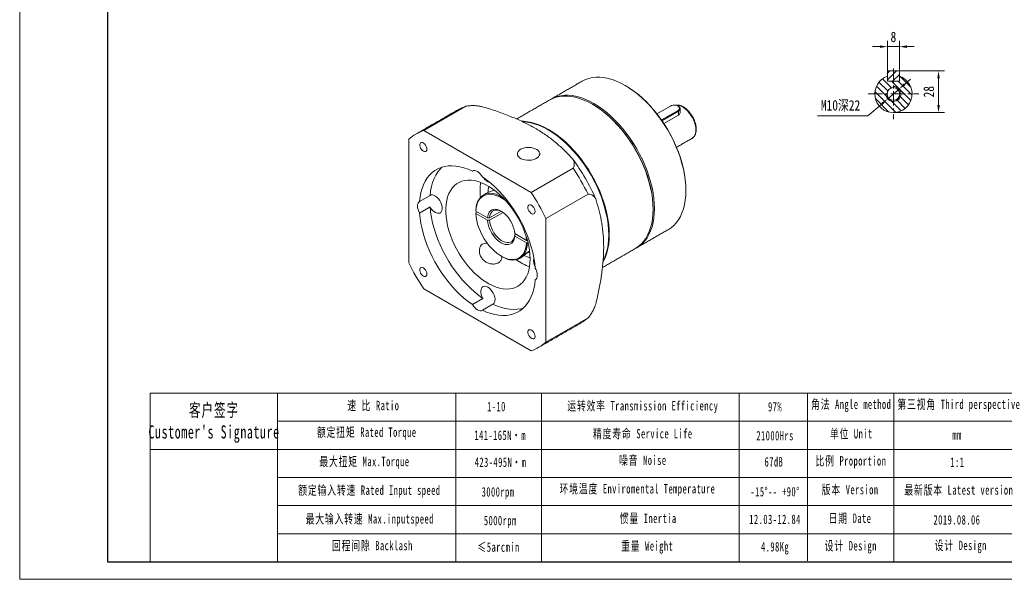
# Model space of a CAD drawing. Header units: millimetres. Extents: x -135 to 854, y -127 to 573.
# Tile 1 of 3: x -135 to 524, y -127 to 248. Entities that reach past the tile are written whole.
import ezdxf

# ---------------------------------------------------------------- set-up
doc = ezdxf.new("R2010")
doc.units = ezdxf.units.MM
doc.header["$LTSCALE"] = 1.5
doc.linetypes.add('CENTER', pattern=[10.16, 6.35, -1.27, 1.27, -1.27])
doc.layers.get('0').update_dxf_attribs({"lineweight": 18})
for name, color, linetype, lineweight in [('3中心线层', 1, 'CENTER', 18), ('5剖面线层', 2, 'Continuous', 18), ('7标注层', 4, 'Continuous', 18), ('SLD-0', 7, 'Continuous', 18), ('图框_外框线', 7, 'Continuous', 18)]:
    doc.layers.add(name, color=color, linetype=linetype, lineweight=lineweight)
doc.styles.add('TH_GBDIM', font='txt', dxfattribs={"width": 0.8})
doc.styles.add('标准', font='txt', dxfattribs={"width": 0.667})
doc.dimstyles.new('TH_GBDIM', dxfattribs={"dimscale": 2, "dimtxt": 3.5, "dimasz": 2.5, "dimexe": 2, "dimexo": 0, "dimgap": 1.5, "dimtad": 1, "dimdec": 1, "dimdsep": 46, "dimtxsty": 'TH_GBDIM', "dimcen": 2.5, "dimdle": 5, "dimclrd": 4, "dimclre": 4, "dimclrt": 3, "dimadec": 0, "dimazin": 2, "dimtfac": 0.714286, "dimtdec": 1, "dimtmove": 0, "dimatfit": 3, "dimfxl": 1, "dimtolj": 1, "dimarcsym": 0})

# ---------------------------------------------------------------- blocks, each defined once
blk = doc.blocks.new('*X3')
at = {"layer": '7标注层', "transparency": 16777216}
for points in [[(456.93, 205.59), (458.02, 204.33), (453.69, 201.69)], [(441.8, 192.51), (442.89, 191.25), (446.13, 195.15)]]:
    blk.add_hatch(color=4, dxfattribs=at).paths.add_polyline_path(points, flags=0)
at = {"layer": '7标注层', "color": 4, "transparency": 16777216}
for p, q in [((457.47, 204.96), (461.25, 208.23)), ((453.69, 201.69), (446.13, 195.15)), ((432.87, 183.67), (442.35, 191.88)), ((399.12, 183.67), (432.87, 183.67))]:
    blk.add_line(p, q, dxfattribs=at)
at = {"layer": '7标注层', "color": 3, "transparency": 16777216, "insert": (414.49, 190.44), "char_height": 7, "width": 54.5689, "attachment_point": 5, "style": 'TH_GBDIM'}
blk.add_mtext('M10深22', dxfattribs=at)
blk = doc.blocks.new('*X4')
at = {"layer": '7标注层', "transparency": 16777216}
for points in [[(479.31, 208.92), (480.98, 208.92), (480.15, 213.92)], [(479.31, 190.92), (480.98, 190.92), (480.15, 185.92)]]:
    blk.add_hatch(color=4, dxfattribs=at).paths.add_polyline_path(points, flags=0)
at = {"layer": '7标注层', "color": 4, "transparency": 16777216}
for p, q in [((453.91, 213.92), (484.15, 213.92)), ((480.15, 208.92), (480.15, 190.92)), ((449.91, 185.92), (484.15, 185.92))]:
    blk.add_line(p, q, dxfattribs=at)
at = {"layer": '7标注层', "color": 3, "transparency": 16777216, "insert": (473.65, 199.92), "char_height": 7, "width": 14.1867, "attachment_point": 5, "rotation": 90, "style": 'TH_GBDIM'}
blk.add_mtext('28', dxfattribs=at)
blk = doc.blocks.new('*X5')
at = {"layer": '7标注层', "transparency": 16777216}
for points in [[(440.91, 230.96), (440.91, 229.29), (445.91, 230.13)], [(458.91, 230.96), (458.91, 229.29), (453.91, 230.13)]]:
    blk.add_hatch(color=4, dxfattribs=at).paths.add_polyline_path(points, flags=0)
at = {"layer": '7标注层', "color": 4, "transparency": 16777216}
for p, q in [((445.91, 213.92), (445.91, 234.13)), ((453.91, 213.92), (453.91, 234.13)), ((440.91, 230.13), (435.91, 230.13)), ((445.91, 230.13), (453.91, 230.13)), ((458.91, 230.13), (463.91, 230.13))]:
    blk.add_line(p, q, dxfattribs=at)
at = {"layer": '7标注层', "color": 3, "transparency": 16777216, "insert": (449.91, 236.63), "char_height": 7, "width": 6.3467, "attachment_point": 5, "style": 'TH_GBDIM'}
blk.add_mtext('8', dxfattribs=at)

msp = doc.modelspace()

# ---------------------------------------------------------------- hatches: boundary and pattern name
at = {"layer": '5剖面线层'}
h = msp.add_hatch(dxfattribs=at)
h.set_pattern_fill('ANSI31', color=256, style=0, pattern_type=0)
h.paths.add_polyline_path([(453.910525, 210.262083), (453.910525, 213.919364), (449.910525, 213.919364), (449.910525, 206.919364), (453.510525, 206.919364), (453.910525, 207.319364)], flags=0)
h.paths.add_polyline_path([(449.910525, 213.919364), (445.910525, 213.919364), (445.910525, 207.319364), (446.310525, 206.919364), (449.910525, 206.919364)], flags=0)
h = msp.add_hatch(dxfattribs=at)
h.set_pattern_fill('ANSI31', color=256, style=0, pattern_type=0)
h.set_pattern_definition([(135, (0, 0), (-2.245064, -2.245064), [])])
edge = h.paths.add_edge_path(flags=0)
edge.add_line((445.910525, 206.919364), (445.910525, 210.262083))
edge.add_arc((449.910525, 198.419364), 12.5, 108.662925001, 431.337074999)
edge.add_line((453.910525, 210.262083), (453.910525, 206.919364))
edge.add_line((453.910525, 206.919364), (445.910525, 206.919364))
edge = h.paths.add_edge_path(flags=0)
edge.add_arc((449.910525, 198.419364), 4.25, 180, 360, ccw=False)
edge.add_arc((449.910525, 198.419364), 4.25, 0, 180, ccw=False)

# ---------------------------------------------------------------- linework, layer by layer
at = {"color": 7, "linetype": 'Continuous', "lineweight": 15}
for p, q in [((453.910525, 213.919364), (445.910525, 213.919364)), ((445.910525, 213.919364), (445.910525, 207.319364)), ((453.910525, 207.319364), (453.910525, 213.919364)), ((445.910525, 206.919364), (445.910525, 210.262083)), ((446.310525, 206.919364), (445.910525, 207.319364)), ((445.910525, 206.919364), (453.910525, 206.919364)), ((453.510525, 206.919364), (446.310525, 206.919364)), ((453.910525, 207.319364), (453.510525, 206.919364)), ((453.910525, 210.262083), (453.910525, 206.919364)), ((135.250323, 173.86884), (163.421859, 190.131922)), ((300.505422, 190.310446), (291.46202, 185.089801)), ((294.506549, 180.969232), (305.596591, 187.371377)), ((305.879433, 186.88148), (294.830147, 180.502862)), ((305.596591, 187.371377), (305.879433, 186.88148)), ((305.879433, 186.88148), (305.879433, 184.221777)), ((307.051006, 188.514295), (307.051006, 185.778351)), ((305.879433, 184.221777), (296.118097, 178.586677)), ((207.100863, 132.390407), (135.250323, 173.86884)), ((125.213653, 168.072912), (125.213653, 85.102563)), ((235.272398, 148.653488), (207.100863, 132.390407)), ((182.220584, 133.942809), (182.337993, 134.092759)), ((310.82918, 134.139512), (310.82918, 133.731307)), ((139.501185, 130.383569), (132.430118, 126.301529)), ((217.137534, 115.006385), (245.30907, 131.269467)), ((132.430118, 118.541991), (139.501185, 122.62403)), ((170.129366, 118.619289), (171.190255, 119.231727)), ((177.92034, 115.346532), (170.129666, 119.843992)), ((179.336832, 115.345218), (187.086869, 119.819219)), ((188.431703, 118.962494), (179.336832, 113.712136)), ((288.908869, 121.485185), (288.908869, 121.076981)), ((170.129666, 118.210911), (177.92034, 113.71345)), ((217.137534, 32.036036), (217.137534, 115.006385)), ((196.248368, 103.949315), (196.955703, 104.35765)), ((204.041315, 100.267214), (196.250644, 104.764673)), ((196.250644, 103.131591), (204.041315, 98.634132)), ((203.603515, 91.53774), (206.193533, 93.032926)), ((205.111776, 98.843545), (204.748723, 98.633959)), ((135.250323, 67.718539), (207.100863, 26.240105)), ((174.886863, 61.334238), (167.815797, 57.252198)), ((174.53539, 53.37306), (181.606457, 57.455099)), ((245.30907, 48.299117), (217.137534, 32.036036))]:
    msp.add_line(p, q, dxfattribs=at)
for p, q in [((37.295729, -2.12037), (37.295729, -115.247852)), ((156.704845, -2.12037), (156.704845, -115.247852))]:
    msp.add_line(p, q)
for points in [[(310.82918, 133.731307), (310.725588, 137.140562), (310.415335, 140.652052), (309.900005, 144.247881), (309.182218, 147.90973), (308.26564, 151.618934), (307.154939, 155.356591), (305.855773, 159.103659), (304.374764, 162.84104), (302.719457, 166.549693), (300.898292, 170.210716), (298.920541, 173.805457), (296.796287, 177.315594), (294.536354, 180.723243), (292.15226, 184.011039), (289.656152, 187.162225), (287.060749, 190.160749), (284.37928, 192.991328), (281.625402, 195.639535), (278.813156, 198.091881), (275.956868, 200.335867), (273.071095, 202.360055), (270.170541, 204.154136), (267.269987, 205.708964), (264.384212, 207.01662), (261.527925, 208.070433), (258.715678, 208.865037), (255.961802, 209.396388), (253.280331, 209.661769), (250.684929, 209.659834), (248.18882, 209.390592), (245.804726, 208.855413), (243.544793, 208.057027), (241.422877, 207.00085)], [(270.530645, 203.946186), (273.399427, 202.17149), (276.260106, 200.164901), (279.091557, 197.940429), (281.87935, 195.509409), (284.609278, 192.884226), (287.267432, 190.078264), (289.840266, 187.105814), (292.31467, 183.982028), (294.678034, 180.722824), (296.918312, 177.344805), (299.024095, 173.865191), (300.984646, 170.301709), (302.78998, 166.672521), (304.430893, 162.996115), (305.899021, 159.291235), (307.186892, 155.576749), (308.287936, 151.871591), (309.196543, 148.194643), (309.908082, 144.56464), (310.418933, 141.000077), (310.726489, 137.519121), (310.82918, 134.139512)], [(276.997893, 94.750904), (277.00023, 94.752254), (278.977981, 96.063532), (280.799146, 97.621879), (282.454453, 99.419355), (283.935462, 101.446802), (285.234628, 103.693884), (286.345329, 106.149154), (287.261907, 108.800099), (287.979694, 111.633208), (288.495024, 114.634051), (288.805277, 117.78733), (288.908869, 121.076981), (288.805277, 124.486236), (288.495024, 127.997726), (287.979694, 131.593555), (287.261907, 135.255404), (286.345329, 138.964607), (285.234628, 142.702265), (283.935462, 146.449333), (282.454453, 150.186714), (280.799146, 153.895367), (278.977981, 157.55639), (277.00023, 161.151131), (274.875976, 164.661268), (272.616043, 168.068917), (270.231949, 171.356713), (267.735841, 174.507899), (265.140438, 177.506422), (262.458969, 180.337001), (259.705091, 182.985209), (256.892845, 185.437555), (254.036557, 187.681541), (251.150784, 189.705729), (248.25023, 191.49981), (245.349676, 193.054637), (242.463901, 194.362293), (239.607614, 195.416106), (236.795367, 196.210711), (234.041491, 196.742062), (231.36002, 197.007443), (228.764617, 197.005508), (226.268509, 196.736266), (223.884415, 196.201087), (221.624482, 195.402701), (219.502566, 194.346524)], [(219.965859, 194.605493), (220.41947, 194.87584), (222.543722, 195.933367), (224.803655, 196.731753), (227.187749, 197.266932), (229.683857, 197.536173), (232.27926, 197.538109), (234.960731, 197.272728), (237.714607, 196.741377), (240.526854, 195.946772), (243.383141, 194.892959), (246.268916, 193.585303), (249.16947, 192.030476), (252.070024, 190.236395), (254.955797, 188.212207), (257.812085, 185.968221), (260.624331, 183.515874), (263.378209, 180.867667), (266.059678, 178.037088), (268.655081, 175.038565), (271.151189, 171.887379), (273.535283, 168.599583), (275.795216, 165.191934), (277.919469, 161.681797), (279.897221, 158.087056), (281.718386, 154.426033), (283.373693, 150.71738), (284.854702, 146.979999), (286.153868, 143.232931), (287.264569, 139.495273), (288.181147, 135.78607), (288.898934, 132.124221), (289.414264, 128.528392), (289.724517, 125.016902), (289.828109, 121.607646), (289.724517, 118.317996), (289.414264, 115.164716), (288.898934, 112.163874), (288.181147, 109.330765), (287.264569, 106.67982), (286.153868, 104.22455), (284.854702, 101.977467), (283.373693, 99.950021), (281.718386, 98.152545), (279.897221, 96.594198), (277.919469, 95.28292), (277.453839, 95.022601)], [(248.610334, 191.29186), (251.479116, 189.517164), (254.339795, 187.510575), (257.171246, 185.286103), (259.959039, 182.855083), (262.688967, 180.2299), (265.347121, 177.423938), (267.919954, 174.451487), (270.394359, 171.327702), (272.757722, 168.068497), (274.998001, 164.690479), (277.103784, 161.210865), (279.064335, 157.647383), (280.869668, 154.018195), (282.510582, 150.341789), (283.97871, 146.636909), (285.26658, 142.922423), (286.367625, 139.217265), (287.276232, 135.540316), (287.987771, 131.910314), (288.498622, 128.345751), (288.806178, 124.864795), (288.908869, 121.485185)], [(305.596591, 187.371377), (306.210648, 187.844917), (306.568736, 188.399151), (306.641834, 188.989171), (306.424023, 189.567179), (305.932952, 190.086349), (305.208403, 190.504622), (304.309076, 190.788112), (303.307827, 190.913852), (302.285772, 190.871653), (301.325707, 190.664933), (300.505422, 190.310446)], [(317.546698, 174.347611), (317.443109, 175.965466), (317.134775, 177.664998), (316.628921, 179.406374), (315.937405, 181.148775), (315.076433, 182.851363), (314.066189, 184.474229), (312.930348, 185.979336), (311.695538, 187.331404), (310.390698, 188.498743), (309.046413, 189.453991), (307.694194, 190.174757), (306.365734, 190.644148), (305.092172, 190.851161), (304.128607, 190.823858)], [(305.879894, 190.146846), (306.25317, 189.898117), (306.798806, 189.321261), (307.040815, 188.679029), (306.959592, 188.023449), (306.561722, 187.407637), (305.879433, 186.88148)], [(200.837726, 180.099207), (202.01509, 180.066975), (204.696561, 179.801594), (207.450437, 179.270243), (210.262684, 178.475639), (213.118971, 177.421826), (216.004745, 176.11417), (218.905299, 174.559342), (221.805853, 172.765261), (224.691627, 170.741073), (227.547915, 168.497087), (230.360161, 166.044741), (233.114039, 163.396534), (235.795508, 160.565955), (238.390911, 157.567431), (240.887018, 154.416245), (243.271113, 151.128449), (245.531045, 147.7208), (247.655299, 144.210663), (249.633051, 140.615922), (251.454216, 136.954899), (253.109523, 133.246246), (254.590532, 129.508865), (255.889698, 125.761797), (257.000399, 122.02414), (257.916977, 118.314936), (258.634764, 114.653087), (259.150093, 111.057259), (259.460347, 107.545768), (259.563939, 104.136513), (259.460347, 100.846862), (259.150093, 97.693583), (258.634764, 94.69274), (257.916977, 91.859632), (257.000399, 89.208686), (255.889698, 86.753417), (255.368647, 85.787131)], [(201.203372, 179.881765), (201.661535, 179.862873), (204.343007, 179.597492), (207.096882, 179.066141), (209.90913, 178.271536), (212.765417, 177.217723), (215.651191, 175.910067), (218.551745, 174.35524), (221.452299, 172.561159), (224.338073, 170.536971), (227.194361, 168.292985), (230.006607, 165.840638), (232.760484, 163.192431), (235.441954, 160.361852), (238.037357, 157.363329), (240.533464, 154.212143), (242.917559, 150.924347), (245.177491, 147.516698), (247.301745, 144.006561), (249.279497, 140.41182), (251.100662, 136.750797), (252.755969, 133.042144), (254.236977, 129.304763), (255.536143, 125.557695), (256.646845, 121.820037), (257.563423, 118.110834), (258.28121, 114.448985), (258.796539, 110.853156), (259.106793, 107.341666), (259.210385, 103.93241), (259.106793, 100.64276), (258.796539, 97.48948), (258.28121, 94.488638), (257.563423, 91.655529), (256.646845, 89.004584), (255.536143, 86.549314), (255.388424, 86.265315)], [(137.329757, 161.453422), (137.222946, 162.333392), (136.912006, 163.258494), (136.424565, 164.146527), (135.803933, 164.918588), (135.105256, 165.506073), (134.390616, 165.856785), (133.723513, 165.939553), (133.163218, 165.747034), (132.759517, 165.296329), (132.548282, 164.627485), (132.548282, 163.799931), (132.759517, 162.887201), (133.163218, 161.97039), (133.723513, 161.130967), (134.390616, 160.443518), (135.105256, 159.969121), (135.803933, 159.749931), (136.424565, 159.805425), (136.912006, 160.130674), (137.222946, 160.696769), (137.329757, 161.453422)], [(200.166967, 161.293703), (199.207982, 160.614752), (198.505371, 159.838257), (198.087909, 158.99601), (197.972677, 158.122491), (198.164398, 157.253463), (198.655224, 156.424501), (199.425055, 155.669546), (200.442382, 155.019507), (201.665552, 154.500995), (203.044487, 154.135238), (204.522729, 153.937206), (206.039766, 153.915015), (207.533492, 154.069568), (208.942746, 154.394537), (210.209835, 154.876621), (211.282886, 155.49608), (212.117971, 156.227555), (212.680895, 157.0411), (212.948614, 157.903408), (212.910174, 158.779175), (212.56714, 159.632549), (211.93356, 160.428589), (211.035371, 161.134709), (209.909347, 161.721999), (208.601588, 162.166415), (207.165629, 162.449763), (205.660265, 162.560441), (204.147122, 162.493919), (202.688148, 162.252923), (201.343075, 161.847315), (200.166967, 161.293703)], [(167.815797, 146.735885), (164.977012, 147.968487), (162.171761, 148.941877), (159.415219, 149.650796), (156.7223, 150.091405), (154.107571, 150.261319), (151.585178, 150.159621), (149.168766, 149.786859), (146.871409, 149.145054), (144.705534, 148.237673), (142.682858, 147.069626), (140.814325, 145.647236), (139.110042, 143.978194), (137.57923, 142.07153), (136.23017, 139.937559), (135.07016, 137.587827), (134.105477, 135.035042), (133.341336, 132.293019), (132.781876, 129.376588), (132.430118, 126.301529)], [(147.441524, 149.332946), (146.181108, 148.060234), (144.650297, 146.153569), (143.301237, 144.019599), (142.141226, 141.669867), (141.176543, 139.117082), (140.412402, 136.375058), (139.852942, 133.458627), (139.501185, 130.383569)], [(174.53539, 142.856746), (173.813921, 143.951505), (172.992216, 144.929629), (172.101493, 145.753955), (171.175594, 146.393163), (170.249693, 146.822976), (169.358971, 147.027057), (168.537265, 146.997653), (167.815797, 146.735885)], [(206.530932, 87.80835), (206.426229, 90.676545), (206.112893, 93.644393), (205.593246, 96.68992), (204.871134, 99.79058), (203.951903, 102.923416), (202.842361, 106.065233), (201.550721, 109.192769), (200.086547, 112.28287), (198.460674, 115.312662), (196.685149, 118.259706), (194.773107, 121.102188), (192.738713, 123.819061), (190.597021, 126.390214), (188.363894, 128.796606), (186.055861, 131.020425), (183.690012, 133.045203), (181.283863, 134.855953), (178.855226, 136.439267), (176.422085, 137.783421), (174.002452, 138.878466), (171.614242, 139.716294), (169.275135, 140.290701), (167.002451, 140.597435), (164.813015, 140.634225), (162.723037, 140.400801), (160.74799, 139.898887), (158.902497, 139.132201), (157.200222, 138.106419), (155.653767, 136.829136), (154.274582, 135.309809), (153.072878, 133.559684), (152.057553, 131.591722), (151.236121, 129.42049), (150.614666, 127.062065), (150.197789, 124.533907), (149.988577, 121.854733), (149.988577, 119.044381), (150.197789, 116.123656), (150.614666, 113.114182), (151.236121, 110.03824), (152.057553, 106.918604), (153.072878, 103.778371), (154.274582, 100.64079), (155.653767, 97.529088), (157.200222, 94.466306), (158.902497, 91.475119), (160.74799, 88.577673), (162.723037, 85.79542), (164.813015, 83.148955), (167.002451, 80.657877), (169.275135, 78.340625), (171.614242, 76.21436), (174.002452, 74.29482), (176.422085, 72.596213), (178.855226, 71.131125), (181.283863, 69.910393), (183.690012, 68.94306), (186.055861, 68.23629), (188.363894, 67.795309), (190.597021, 67.623387), (192.738713, 67.721798), (194.773107, 68.089808), (196.685149, 68.724695), (198.460674, 69.621759), (200.086547, 70.774358), (201.550721, 72.17396), (202.842361, 73.810201), (203.951903, 75.670968), (204.871134, 77.742482), (205.593246, 80.00941), (206.112893, 82.454965), (206.426229, 85.061043), (206.530932, 87.80835)], [(209.921066, 81.566957), (209.569314, 85.048143), (209.009852, 88.610514), (208.245708, 92.234797), (207.281025, 95.901382), (206.121017, 99.590432), (204.771954, 103.281996), (203.241144, 106.956097), (201.536862, 110.592862), (199.668329, 114.172614), (197.645652, 117.675994), (195.479778, 121.084039), (193.182422, 124.378316), (190.766009, 127.541008), (188.243617, 130.554999), (185.628887, 133.403987), (182.935967, 136.072558), (180.179426, 138.546273), (177.374174, 140.811758), (174.53539, 142.856746)], [(298.918204, 107.405231), (298.920541, 107.40658), (300.898292, 108.717858), (302.719457, 110.276206), (304.374764, 112.073681), (305.855773, 114.101128), (307.154939, 116.348211), (308.26564, 118.80348), (309.182218, 121.454426), (309.900005, 124.287534), (310.415335, 127.288377), (310.725588, 130.441656), (310.82918, 133.731307)], [(132.430118, 126.301529), (131.842757, 125.80748), (131.406511, 125.110445), (131.137951, 124.236907), (131.047283, 123.220054), (131.137951, 122.098517), (131.406511, 120.914907), (131.842757, 119.714193), (132.430118, 118.541991)], [(139.501185, 130.383569), (140.294473, 130.670326), (141.206904, 130.67613), (142.196617, 130.400717), (143.218202, 129.856721), (144.22479, 129.069101), (145.170199, 128.073994), (146.011053, 126.917054), (146.708771, 125.651364), (147.231346, 124.334991), (147.554799, 123.028333), (147.664292, 121.791338), (147.554799, 120.680761), (147.231346, 119.747554), (146.708771, 119.034533), (146.011053, 118.574412), (145.170199, 118.388301), (144.22479, 118.48474), (143.218202, 118.859302), (142.196617, 119.494804), (141.206904, 120.362087), (140.294473, 121.421363), (139.501185, 122.62403)], [(170.129366, 120.25237), (170.309748, 122.323443), (170.6945, 124.240841), (171.279031, 125.981688), (172.056367, 127.525213), (173.017234, 128.853002), (174.150167, 129.949213), (175.44165, 130.800765), (176.876274, 131.397499), (178.436922, 131.732298), (180.104974, 131.801164), (181.86053, 131.603278), (183.682642, 131.140998), (185.549572, 130.419843), (187.439046, 129.448414), (188.130258, 129.033456)], [(190.61425, 126.370598), (189.954972, 126.897355), (188.046088, 128.250081), (186.124894, 129.359163), (184.216012, 130.210386), (182.343904, 130.792844), (180.532563, 131.099069), (178.805205, 131.125139), (177.183967, 130.870717), (175.689625, 130.339067), (174.341332, 129.537), (173.156367, 128.474797), (172.149917, 127.16607), (171.33488, 125.627592), (170.721701, 123.87908), (170.31824, 121.942942), (170.129666, 119.843992)], [(139.501185, 122.62403), (139.852942, 119.142842), (140.412402, 115.580471), (141.176543, 111.95619), (142.141226, 108.289607), (143.301237, 104.600553), (144.650297, 100.908992), (146.181108, 97.23489), (147.885391, 93.598126), (149.753924, 90.01837), (151.7766, 86.514994), (153.942475, 83.106949), (156.239833, 79.812671), (158.656244, 76.64998), (161.178637, 73.635988), (163.793366, 70.787), (166.486286, 68.11843), (169.242827, 65.644711), (172.048078, 63.37923), (174.886863, 61.334238)], [(177.92034, 115.346532), (178.127642, 116.792865), (178.53446, 118.070953), (179.131735, 119.152329), (179.906162, 120.01291), (180.840493, 120.633525), (181.913919, 121.000354), (183.102529, 121.105226), (184.379851, 120.945805), (185.717437, 120.525641), (187.085492, 119.854092), (188.453547, 118.946118), (189.791131, 117.821939), (191.068453, 116.506596), (192.257064, 115.029384), (193.330489, 113.423204), (194.26482, 111.723833), (195.039249, 109.969117), (195.636522, 108.198143), (196.043342, 106.450351), (196.250644, 104.764673)], [(187.447557, 119.636841), (187.129029, 119.79882), (185.818121, 120.316629), (184.555514, 120.573439), (183.372094, 120.562967), (182.296811, 120.285469), (181.355969, 119.747734), (180.572583, 118.962916), (179.965817, 117.950214), (179.550514, 116.7344), (179.336832, 115.345218)], [(209.829755, 119.600063), (209.722945, 120.480034), (209.412006, 121.405135), (208.924562, 122.29317), (208.303934, 123.065228), (207.605255, 123.652714), (206.890618, 124.003424), (206.223513, 124.086194), (205.663218, 123.893675), (205.25952, 123.442968), (205.048285, 122.774124), (205.048285, 121.94657), (205.25952, 121.03384), (205.663218, 120.11703), (206.223513, 119.277608), (206.890618, 118.590157), (207.605255, 118.115763), (208.303934, 117.896571), (208.924562, 117.952067), (209.412006, 118.277315), (209.722945, 118.843411), (209.829755, 119.600063)], [(132.430118, 118.541991), (132.781876, 115.060802), (133.341336, 111.498432), (134.105477, 107.87415), (135.07016, 104.207567), (136.23017, 100.518514), (137.57923, 96.826952), (139.110042, 93.15285), (140.814325, 89.516086), (142.682858, 85.936331), (144.705534, 82.432955), (146.871409, 79.024909), (149.168766, 75.730631), (151.585178, 72.56794), (154.107571, 69.553949), (156.7223, 66.704961), (159.415219, 64.036391), (162.171761, 61.562671), (164.977012, 59.297191), (167.815797, 57.252198)], [(170.129666, 118.210911), (170.31824, 115.894239), (170.721701, 113.492274), (171.33488, 111.035801), (172.149917, 108.556301), (173.156367, 106.085551), (174.341332, 103.655216), (175.689625, 101.296443), (177.183967, 99.039464), (178.805205, 96.913201), (180.532563, 94.944904), (182.343904, 93.1598), (184.216012, 91.580768), (186.124894, 90.228043), (188.046088, 89.118962), (189.954972, 88.267737), (191.827079, 87.685279), (193.638419, 87.379054), (195.365776, 87.352987), (196.987015, 87.607407), (198.481358, 88.139056), (199.829651, 88.941123), (201.014615, 90.003327), (202.021066, 91.312053), (202.836102, 92.850532), (203.449281, 94.599045), (203.852742, 96.535183), (204.041315, 98.634132)], [(196.250644, 103.131591), (196.043342, 101.685259), (195.636522, 100.407171), (195.039249, 99.325794), (194.26482, 98.465215), (193.330489, 97.844599), (192.257064, 97.47777), (191.068453, 97.372898), (189.791131, 97.532319), (188.453547, 97.952483), (187.085492, 98.624031), (185.717437, 99.532006), (184.379851, 100.656185), (183.102529, 101.971528), (181.913919, 103.448741), (180.840493, 105.05492), (179.906162, 106.754292), (179.131735, 108.509006), (178.53446, 110.279981), (178.127642, 112.027772), (177.92034, 113.71345)], [(179.336832, 113.712136), (179.550514, 112.076243), (179.965817, 110.380931), (180.572583, 108.667672), (181.355969, 106.978375), (182.296811, 105.354367), (183.372094, 103.835374), (184.555514, 102.458554), (185.818121, 101.257589), (187.129029, 100.261856), (188.45617, 99.495713), (189.767078, 98.977904), (191.029685, 98.721095), (192.213105, 98.731567), (193.288388, 99.009065), (194.22923, 99.5468), (195.012616, 100.331618), (195.619382, 101.34432), (196.034686, 102.560133), (196.248368, 103.949315)], [(204.041315, 100.267214), (203.852742, 102.583886), (203.685698, 103.727731)], [(204.748723, 98.633959), (204.568343, 96.562886), (204.18359, 94.645489), (203.59906, 92.904641), (202.821725, 91.361115), (201.860858, 90.033326), (200.727925, 88.937116), (199.43644, 88.085564), (198.001816, 87.48883), (196.441169, 87.154031), (194.773116, 87.085164), (193.017562, 87.283051), (191.195449, 87.74533), (189.328519, 88.466485), (187.439046, 89.437914), (187.43623, 89.43954)], [(202.487756, 90.178037), (204.498162, 89.247643), (206.524244, 88.522356)], [(137.329757, 77.733098), (137.222946, 78.613068), (136.912006, 79.53817), (136.424565, 80.426203), (135.803933, 81.198264), (135.105256, 81.785749), (134.390616, 82.136461), (133.723513, 82.21923), (133.163218, 82.02671), (132.759517, 81.576005), (132.548282, 80.907161), (132.548282, 80.079607), (132.759517, 79.166877), (133.163218, 78.250066), (133.723513, 77.410643), (134.390616, 76.723194), (135.105256, 76.248797), (135.803933, 76.029607), (136.424565, 76.085101), (136.912006, 76.41035), (137.222946, 76.976445), (137.329757, 77.733098)], [(209.921066, 73.807419), (210.50843, 74.301467), (210.944676, 74.998502), (211.213236, 75.872039), (211.303904, 76.888892), (211.213236, 78.010429), (210.944676, 79.194039), (210.50843, 80.394753), (209.921066, 81.566957)], [(174.53539, 53.37306), (177.374174, 52.140461), (180.179426, 51.167067), (182.935967, 50.458152), (185.628887, 50.017543), (188.243617, 49.847629), (190.766009, 49.949328), (193.182422, 50.322089), (195.479778, 50.963894), (197.645652, 51.871275), (199.668329, 53.039318), (201.536862, 54.461712), (203.241144, 56.130753), (204.771954, 58.037418), (206.121017, 60.171387), (207.281025, 62.521122), (208.245708, 65.073906), (209.009852, 67.815927), (209.569314, 70.732357), (209.921066, 73.807419)], [(174.886863, 61.334238), (174.241959, 62.622593), (173.78079, 63.942463), (173.524517, 65.233288), (173.484895, 66.435852), (173.663745, 67.494975), (174.052859, 68.362067), (174.634385, 68.997346), (175.381644, 69.371664), (176.260349, 69.467847), (177.230186, 69.281484), (178.24666, 68.821123), (179.263133, 68.107889), (180.232971, 67.174501), (181.111676, 66.063786), (181.858933, 64.826703), (182.44046, 63.520008), (182.829574, 62.203654), (183.008424, 60.938035), (182.968803, 59.781217), (182.71253, 58.786279), (182.251361, 57.998864), (181.606457, 57.455099)], [(167.815797, 57.252198), (168.537265, 56.15744), (169.358971, 55.179319), (170.249693, 54.354993), (171.175594, 53.715782), (172.101493, 53.285972), (172.992216, 53.081891), (173.813921, 53.111292), (174.53539, 53.37306)], [(181.606457, 57.455099), (184.44524, 56.222501), (187.250493, 55.249107), (190.007033, 54.540192), (192.699954, 54.099583), (195.314684, 53.929668), (197.837075, 54.031367), (200.253488, 54.404128), (201.980727, 54.858039)], [(209.829755, 35.879739), (209.722945, 36.75971), (209.412006, 37.684811), (208.924562, 38.572846), (208.303934, 39.344904), (207.605255, 39.93239), (206.890618, 40.2831), (206.223513, 40.36587), (205.663218, 40.173351), (205.25952, 39.722644), (205.048285, 39.0538), (205.048285, 38.226246), (205.25952, 37.313516), (205.663218, 36.396707), (206.223513, 35.557284), (206.890618, 34.869834), (207.605255, 34.395439), (208.303934, 34.176248), (208.924562, 34.231744), (209.412006, 34.556991), (209.722945, 35.123087), (209.829755, 35.879739)]]:
    msp.add_lwpolyline(points, dxfattribs=at)
msp.add_circle((449.910525, 198.419364), 4.25, dxfattribs=at)
for centre, radius, start, end in [((449.910525, 198.419364), 12.5, 108.662924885, 71.337075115), ((172.018547, 163.623127), 27.867889, 107.967655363, 119.962310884), ((143.798411, 147.478228), 27.74048, 107.947468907, 132.063269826), ((311.424456, 173.670269), 6.159597, 304.998839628, 6.313308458), ((127.358316, 74.759249), 134.144972, 23.403347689, 36.596658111), ((117.211758, 68.901784), 142.473328, 25.960402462, 34.039606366), ((210.156668, 133.531683), 37.21137, 171.355032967, 186.882056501), ((181.957578, 146.306769), 7.755679, 210.837995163, 253.987193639), ((202.50844, 131.038809), 24.249695, 167.148271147, 176.947517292), ((89.040222, 52.638703), 142.473328, 25.960402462, 34.039606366), ((219.332403, 116.482204), 36.544874, 232.970079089, 248.782074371), ((196.254442, 96.432468), 8.829905, 304.278851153, 326.335058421), ((216.622616, 86.268843), 7.757371, 166.032167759, 209.14306205), ((253.311257, 147.470394), 142.473656, 205.960404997, 214.039590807), ((226.724031, 68.888111), 27.736444, 300.003630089, 312.07157554), ((198.552764, 52.630734), 27.740499, 287.947481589, 312.063270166)]:
    msp.add_arc(centre, radius, start, end, dxfattribs=at)
at = {"color": 4}
msp.add_arc((449.910525, 198.419364), 5, 180, 90, dxfattribs=at)
at = {"color": 7, "linetype": 'Continuous', "lineweight": 15}
for points in [[(241.422877, 207.00085), (220.421806, 194.87719)], [(270.530645, 203.946186), (270.177149, 204.150322)], [(219.502566, 194.346524), (197.441154, 181.610742)], [(248.610334, 191.29186), (248.256837, 191.495996)], [(158.100481, 187.766587), (129.928945, 171.503506)], [(305.879894, 190.146846), (305.597006, 190.310207)], [(304.582095, 162.635042), (314.957353, 168.624551)], [(176.307412, 131.306405), (175.190041, 130.661361)], [(170.129666, 119.843992), (170.129366, 120.25237)], [(170.129366, 118.619289), (170.129666, 118.210911)], [(177.92034, 113.71345), (179.336832, 113.712136)], [(277.917133, 95.28157), (298.918204, 107.405231)], [(204.748723, 100.267041), (204.041315, 100.267214)], [(204.041315, 98.634132), (204.748723, 98.633959)], [(254.926707, 82.00948), (276.997893, 94.750904)], [(187.082734, 89.643675), (187.43623, 89.43954)], [(199.688049, 88.224968), (200.80542, 88.870013)], [(200.795776, 88.886715), (201.227631, 89.136262)], [(212.422239, 28.605443), (240.593775, 44.868525)]]:
    msp.add_open_spline(points, degree=1, dxfattribs=at)
for points, knots in [([(163.421859, 190.131922), (164.403326, 190.304775), (166.19533, 190.620379), (168.9496, 190.627156), (171.493556, 190.434846), (173.139176, 190.149033), (173.953955, 190.007522)], [0, 0, 0, 0, 3.0230391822, 5.5195936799, 8.0862711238, 10.603330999, 10.603330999, 10.603330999, 10.603330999]), ([(235.056909, 154.733537), (233.444632, 156.482016), (230.220496, 159.978519), (224.72065, 165.0507), (218.576622, 169.916446), (211.77503, 174.431376), (204.372104, 178.504274), (196.432364, 182.177739), (187.934036, 185.495692), (180.355866, 188.066518), (175.629331, 189.499562), (173.953955, 190.007522)], [0, 0, 0, 0, 8.3665858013, 16.7309973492, 25.2574285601, 33.7814454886, 41.9729936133, 50.165924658, 58.5685213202, 66.9736787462, 71.5889073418, 71.5889073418, 71.5889073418, 71.5889073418]), ([(314.90068, 168.605801), (314.934399, 168.620316), (315.313282, 168.783412), (315.917132, 169.313891), (316.668579, 170.182291), (317.236572, 171.255397), (317.631253, 172.489288), (317.809919, 173.680664), (317.849666, 174.726193), (317.813008, 175.816068), (317.643874, 177.172868), (317.256622, 178.825113), (316.692909, 180.488355), (315.965807, 182.128974), (315.090885, 183.714345), (314.08588, 185.2127), (312.970476, 186.5938), (311.765718, 187.829467), (310.493478, 188.893656), (309.175692, 189.763484), (307.836504, 190.414214), (306.497943, 190.835646), (305.205607, 190.972004), (304.333721, 190.961035), (303.93577, 190.830531), (303.91768, 190.824598)], [0, 0, 0, 0, 0.1395189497, 1.5677015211, 2.9916039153, 4.4342576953, 5.9106531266, 7.4186047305, 8.3086286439, 9.1234556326, 10.6573680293, 12.1888874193, 13.717335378, 15.2432803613, 16.7679783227, 18.2929412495, 19.8193668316, 21.3487993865, 22.8828642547, 24.4228588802, 25.9689562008, 27.5174670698, 29.0564505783, 30.5686958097, 30.6407121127, 30.6407121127, 30.6407121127, 30.6407121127]), ([(307.023167, 186.129632), (307.002174, 185.856068), (306.956361, 185.259091), (306.462361, 184.604434), (306.017303, 184.31228), (305.879433, 184.221777)], [0, 0, 0, 0, 0.8618285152, 1.8807040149, 2.3379873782, 2.3379873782, 2.3379873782, 2.3379873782]), ([(235.056909, 154.733537), (235.400833, 154.040654), (235.995833, 152.841939), (236.174531, 151.049945), (235.90684, 149.696418), (235.433527, 148.91836), (235.272398, 148.653488)], [0, 0, 0, 0, 2.2386288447, 3.8729148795, 5.5656535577, 6.4393295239, 6.4393295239, 6.4393295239, 6.4393295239]), ([(182.407966, 133.930077), (182.323661, 133.890014), (181.728145, 133.607015), (180.431578, 133.109139), (178.563794, 132.373508), (177.13368, 131.780506), (176.489845, 131.393553), (176.317056, 131.289705)], [0, 0, 0, 0, 0.2577702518, 1.8208397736, 3.4897623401, 5.7983660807, 6.6452057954, 6.6452057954, 6.6452057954, 6.6452057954]), ([(245.30907, 131.269467), (245.949515, 131.24539), (247.118869, 131.201429), (248.501872, 130.416331), (249.607288, 129.393301), (250.182549, 128.489383), (250.467372, 128.041835)], [0, 0, 0, 0, 1.8350914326, 3.3505893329, 4.9086526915, 6.4365973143, 6.4365973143, 6.4365973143, 6.4365973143]), ([(250.467372, 57.482398), (250.865122, 59.187383), (251.970311, 63.924874), (253.507837, 71.630537), (254.889867, 80.584624), (255.706118, 89.377163), (255.889812, 97.903786), (255.390671, 106.005822), (254.274864, 113.720142), (252.634956, 121.084142), (251.189968, 125.722389), (250.467372, 128.041835)], [0, 0, 0, 0, 4.6156017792, 12.8249625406, 21.032002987, 29.4219723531, 37.8103854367, 46.1583886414, 54.5085956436, 63.0504528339, 71.5946902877, 71.5946902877, 71.5946902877, 71.5946902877]), ([(179.336832, 115.345218), (178.96693, 115.345579), (178.494766, 115.346039), (178.022601, 115.346444), (177.92034, 115.346532)], [0, 0, 0, 0, 1.1097089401, 1.4164929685, 1.4164929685, 1.4164929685, 1.4164929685]), ([(196.248368, 103.949315), (196.248992, 103.735775), (196.249789, 103.4632), (196.250492, 103.190625), (196.250644, 103.131591)], [0, 0, 0, 0, 0.64062335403, 0.81772680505, 0.81772680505, 0.81772680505, 0.81772680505]), ([(185.317725, 85.274584), (184.685032, 84.989933), (183.419788, 84.420695), (181.026184, 84.309396), (178.587655, 84.824988), (176.283239, 86.025834), (174.323604, 87.88337), (173.167423, 89.906033), (172.63212, 91.735896), (172.433076, 93.508249), (172.710138, 95.399548), (173.702259, 97.117901), (175.155258, 98.088137), (176.642227, 98.404182), (177.572382, 98.23721), (177.91065, 98.176488)], [0, 0, 0, 0, 2.2301594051, 4.4598124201, 6.7050153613, 9.0168931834, 11.4766149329, 14.1768132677, 15.6618672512, 17.1463523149, 19.6022451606, 21.5869571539, 23.5809179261, 25.3747678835, 26.3999709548, 26.3999709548, 26.3999709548, 26.3999709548]), ([(206.208482, 92.361356), (206.137624, 92.331858), (205.436325, 92.039911), (204.329841, 91.645922), (203.465135, 91.247045), (203.291783, 91.167081)], [0, 0, 0, 0, 0.2599148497, 2.5724375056, 3.1522850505, 3.1522850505, 3.1522850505, 3.1522850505]), ([(187.35755, 89.484977), (187.424976, 89.175066), (187.639081, 88.190955), (187.048703, 86.762591), (186.095899, 85.744865), (185.420857, 85.336911), (185.317725, 85.274584)], [0, 0, 0, 0, 0.8967605, 2.8476266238, 4.7150694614, 5.0518259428, 5.0518259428, 5.0518259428, 5.0518259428]), ([(250.467372, 57.482398), (250.039215, 56.343657), (249.298485, 54.37359), (247.835753, 51.633713), (246.529594, 49.680492), (245.619045, 48.649943), (245.30907, 48.299117)], [0, 0, 0, 0, 3.6865816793, 6.3779295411, 9.1655396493, 10.6043105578, 10.6043105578, 10.6043105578, 10.6043105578])]:
    msp.add_open_spline(points, degree=3, knots=knots, dxfattribs=at)
at = {"layer": '3中心线层'}
for p, q in [((449.910525, 215.419364), (449.910525, 181.419364)), ((432.910525, 198.419364), (466.910525, 198.419364))]:
    msp.add_line(p, q, dxfattribs=at)
at = {"layer": '7标注层', "color": 0}
msp.add_line((-48.041284, -2.12037), (-48.041284, -115.228509), dxfattribs=at)
at = {"layer": 'SLD-0'}
for p, q in [((214.238264, -2.12037), (214.238264, -115.215642)), ((346.651721, -2.12037), (346.651721, -115.228509))]:
    msp.add_line(p, q, dxfattribs=at)
at = {"layer": '图框_外框线'}
for p, q in [((-48.041284, -2.12037), (842.444931, -2.12037)), ((392.418958, -2.12037), (392.418958, -114.601112)), ((450.20009, -2.12037), (450.20009, -115.228509)), ((37.295729, -20.992507), (537.767275, -20.992507)), ((-48.041284, -39.864644), (842.444931, -39.864644)), ((37.295729, -58.736781), (842.444931, -58.736781)), ((37.295729, -77.608919), (842.444931, -77.608919)), ((37.295729, -96.481056), (842.444931, -96.481056))]:
    msp.add_line(p, q, dxfattribs=at)
at = {"layer": '图框_外框线', "color": 3}
msp.add_lwpolyline([(-135.465562, -127.010563), (854.226985, -127.010563), (854.226985, 572.843452), (-135.465562, 572.843452)], close=True, dxfattribs=at)
at = {"layer": '图框_外框线', "color": 3, "lineweight": 25}
msp.add_lwpolyline([(-76.555291, -115.228509), (842.444931, -115.228509), (842.444931, 561.061398), (-76.555291, 561.061398)], close=True, dxfattribs=at)

# ---------------------------------------------------------------- texts
at = {"layer": 'SLD-0', "color": 1, "attachment_point": 2, "style": '标准'}
for s, insert, char_height, width in [('\\T1.1;速 比 Ratio', (101.474539, -7.30967), 6.2907124, 51.40084899), ('\\T1.1;运转效率 Transmission Efficiency', (281.996345, -7.502998), 6.2907124, 106.90155569), ('\\T1.1;角法 Angle method ', (421.61649, -6.466217), 6.2907124, 80.44993517), ('\\T1.1;第三视角 Third perspective', (493.76303, -6.466217), 6.2907124, 96.41389098), ("\\T1.1;客户签字\\PCustomer's Signature", (-5.225686, -9.103205), 8.80699736, 109.55995519), ('\\T1.1;\\pxqc;1-10', (183.917516, -8.035253), 6.2907124, 26.7467944), ('\\T1.1;97%', (370.601324, -8.145399), 6.2907124, 80.44993517), ('\\T1.1;额定扭矩 Rated Torque', (97.052766, -25.205395), 6.2907124, 111.68987486), ('\\T1.1;精度寿命 Service Life', (281.996345, -26.198737), 6.2907124, 83.91012229), ('\\T1.1;单位 Unit', (421.651349, -26.223513), 6.2907124, 80.44993517), ('\\T1.1;141-165N·m', (186.412528, -27.268393), 6.2907124, 52.10360885), ('\\T1.1;21000Hrs', (370.601324, -27.534069), 6.2907124, 80.44993517), ('\\T1.1;mm', (492.577238, -27.114274), 6.2907124, 80.44993517), ('\\T1.1;最大扭矩 Max.Torque', (95.505145, -44.868605), 6.2907124, 74.2556119), ('\\T1.1;423-495N·m', (186.635754, -45.338034), 6.2907124, 62.56399903), ('\\T1.1;噪音 Noise', (281.996345, -43.993469), 6.2907124, 55.50893301), ('\\T1.1;67dB', (369.826646, -45.093685), 6.2907124, 41.51130086), ('\\T1.1;比例 Proportion', (421.420799, -44.42435), 6.2907124, 54.1671949), ('\\T1.1;1:1', (492.732232, -45.359187), 6.2907124, 80.44993517), ('\\T1.1;额定输入转速 Rated Input speed', (98.821475, -64.089953), 6.2907124, 98.72233322), ('\\T1.1;3000rpm', (185.005529, -65.234254), 6.2907124, 43.34555963), ('\\T1.1;环境温度 Enviromental Temperature', (278.38986, -63.139706), 6.2907124, 105.99991028), ('\\T1.1;-15%%D-- +90%%D', (370.601324, -65.098951), 6.2907124, 53.96347471), ('\\T1.1;版本 Version', (420.903008, -63.68961), 6.2907124, 80.44993517), ('\\T1.1;最新版本 Latest version', (493.712606, -63.964062), 6.2907124, 80.44993517), ('\\T1.1;最大输入转速 Max.inputspeed ', (99.042564, -83.311289), 6.2907124, 99.29265109), ('\\T1.1;5000rpm', (186.506881, -84.442452), 6.2907124, 137.55151585), ('\\T1.1;惯量 Inertia', (285.602849, -82.961689), 6.2907124, 56.83188013), ('\\T1.1;12.03-12.84', (370.601324, -83.646074), 6.2907124, 42.54686812), ('\\T1.1;日期 Date', (420.84029, -82.885289), 6.2907124, 80.44993517), ('\\T1.1;2019.08.06', (492.453219, -83.978359), 6.2907124, 80.44993517), ('\\T1.1;回程间隙 Backlash', (100.811273, -101.207015), 6.2907124, 80.51071899), ('\\T1.1;≤5arcmin ', (185.35656, -102.249185), 6.2907124, 48.39120499), ('\\T1.1;重量 Weight', (284.926644, -101.432168), 6.2907124, 48.91535365), ('\\T1.1;4.98Kg', (370.601324, -102.041828), 6.2907124, 42.0902365), ('\\T1.1;设计 Design', (421.357261, -101.364297), 6.2907124, 80.44993517), ('\\T1.1;设计 Design', (495.031391, -101.115529), 6.2907124, 80.44993517)]:
    msp.add_mtext(s, dxfattribs=dict(at, insert=insert, char_height=char_height, width=width))

# ---------------------------------------------------------------- dimensions: what is measured, and where the dimension line sits
at = {"layer": '7标注层'}
dim = msp.add_linear_dim(base=(453.910525, 230.125078), p1=(445.910525, 213.919364), p2=(453.910525, 213.919364), dimstyle='TH_GBDIM', override={"dimdec": 5, "dimsah": 1, "dimtzin": 0}, dxfattribs=at)
dim.commit()
dim.dimension.update_dxf_attribs({"geometry": '*X5', "text_midpoint": (449.910525, 230.125078), "dimtype": 160})
dim = msp.add_linear_dim(base=(480.146446, 185.919364), p1=(453.910525, 213.919364), p2=(449.910525, 185.919364), angle=90, dimstyle='TH_GBDIM', override={"dimdec": 5, "dimsah": 1, "dimtzin": 0}, dxfattribs=at)
dim.commit()
dim.dimension.update_dxf_attribs({"geometry": '*X4', "text_midpoint": (473.646446, 199.919364)})
dim = msp.add_diameter_dim_2p(p1=(453.691386, 201.691227), p2=(446.129664, 195.1475), text='M10深22', dimstyle='TH_GBDIM', override={"dimtoh": 1, "dimdec": 0, "dimpost": '%%C<>', "dimsah": 1, "dimtzin": 0}, dxfattribs=at)
dim.commit()
dim.dimension.update_dxf_attribs({"geometry": '*X3', "text_midpoint": (440.689521, 190.439736), "dimtype": 163})

doc.saveas('drawing.dxf')
